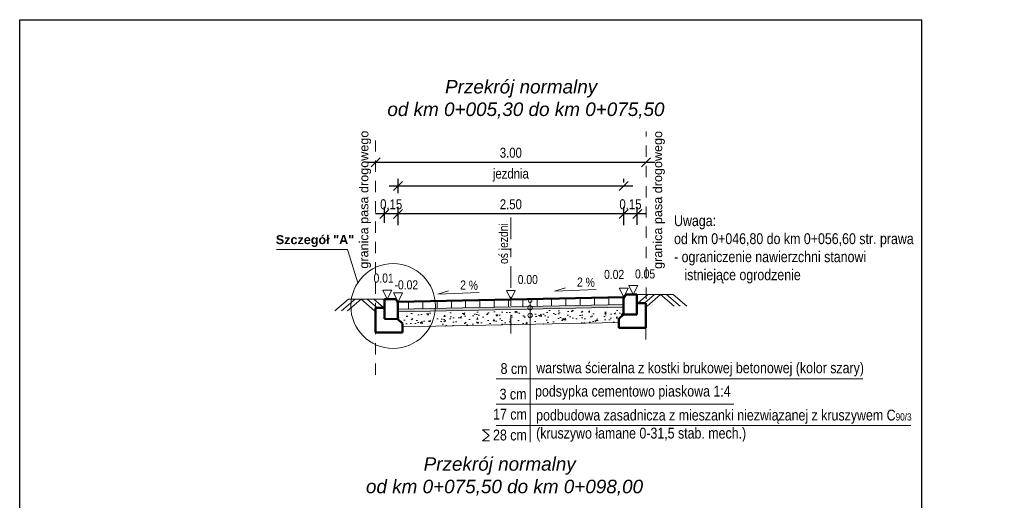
# Model space of a CAD drawing. Header units: millimetres. Extents: x 360 to 677, y -89 to -59.
# Tile 4 of 5: x 374.59 to 385.52, y -63.85 to -58.52. Entities that reach past the tile are written whole.
import ezdxf

# ---------------------------------------------------------------- set-up
doc = ezdxf.new("R2010")
doc.units = ezdxf.units.MM
doc.linetypes.add('ACAD_ISO10W100', pattern=[18, 12, -3, 0, -3])
doc.linetypes.add('DASHED2', pattern=[0.375, 0.25, -0.125])
doc.layers.add('proj opisy', color=7, linetype='Continuous', lineweight=9)
doc.styles.add('koko', font='ARIALN.TTF')
doc.styles.add('T.M.', font='ARIALN.TTF')
doc.dimstyles.new('Annotative', dxfattribs={"dimtxt": 0.11, "dimasz": 0.1, "dimexe": 0.08, "dimexo": 0.35, "dimgap": 0.05, "dimtad": 1, "dimzin": 0, "dimdsep": 46, "dimtxsty": 'koko', "dimblk": 'OBLIQUE', "dimcen": 0.09, "dimdle": 0.1, "dimadec": 0, "dimazin": 0, "dimtfac": 1, "dimtofl": 0, "dimtmove": 0, "dimatfit": 3, "dimfxl": 0, "dimtolj": 1, "dimtzin": 0, "dimarcsym": 0})

# ---------------------------------------------------------------- blocks, each defined once
blk = doc.blocks.new('_Oblique')
at = {"color": 0, "linetype": 'ByBlock', "lineweight": -2}
blk.add_line((-0.5, -0.5), (0.5, 0.5), dxfattribs=at)
blk = doc.blocks.new('*D55')
at = {"color": 0, "lineweight": -2}
for p, q in [((378.79, -60.803), (378.79, -60.598)), ((381.294, -60.803), (381.294, -60.598)), ((381.394, -60.678), (378.69, -60.678))]:
    blk.add_line(p, q, dxfattribs=at)
at = {"layer": 'Defpoints', "color": 0, "lineweight": 9}
for p in [(378.79, -60.678), (378.79, -61.153), (381.294, -61.153)]:
    blk.add_point(p, dxfattribs=at)
at = {"color": 0, "lineweight": -2, "xscale": 0.1, "yscale": 0.1, "zscale": 0.1, "rotation": 180}
blk.add_blockref('_Oblique', (378.79, -60.678), dxfattribs=at)
at = {"color": 0, "lineweight": -2, "xscale": 0.1, "yscale": 0.1, "zscale": 0.1}
blk.add_blockref('_Oblique', (381.294, -60.678), dxfattribs=at)
at = {"color": 0, "lineweight": 0, "insert": (380.042, -60.571), "char_height": 0.11, "attachment_point": 5, "style": 'koko'}
blk.add_mtext('\\A1;2.50', dxfattribs=at)
blk = doc.blocks.new('*D56')
at = {"color": 0, "lineweight": -2}
for p, q in [((378.639, -60.778), (378.639, -60.598)), ((378.79, -60.798), (378.79, -60.598)), ((378.89, -60.678), (378.539, -60.678))]:
    blk.add_line(p, q, dxfattribs=at)
at = {"layer": 'Defpoints', "color": 0, "lineweight": 9}
for p in [(378.639, -60.678), (378.639, -61.128), (378.79, -61.148)]:
    blk.add_point(p, dxfattribs=at)
at = {"color": 0, "lineweight": -2, "xscale": 0.1, "yscale": 0.1, "zscale": 0.1, "rotation": 180}
blk.add_blockref('_Oblique', (378.639, -60.678), dxfattribs=at)
at = {"color": 0, "lineweight": -2, "xscale": 0.1, "yscale": 0.1, "zscale": 0.1}
blk.add_blockref('_Oblique', (378.79, -60.678), dxfattribs=at)
at = {"color": 0, "lineweight": 0, "insert": (378.714, -60.571), "char_height": 0.11, "attachment_point": 5, "style": 'koko'}
blk.add_mtext('\\A1;0.15', dxfattribs=at)
blk = doc.blocks.new('*D57')
at = {"color": 0, "lineweight": -2}
for p, q in [((378.79, -60.448), (378.79, -60.288)), ((381.294, -60.328), (381.294, -60.288)), ((381.394, -60.368), (378.69, -60.368))]:
    blk.add_line(p, q, dxfattribs=at)
at = {"layer": 'Defpoints', "color": 0, "lineweight": 9}
for p in [(378.79, -60.368), (381.294, -60.678), (378.79, -60.798)]:
    blk.add_point(p, dxfattribs=at)
at = {"color": 0, "lineweight": -2, "xscale": 0.1, "yscale": 0.1, "zscale": 0.1, "rotation": 180}
blk.add_blockref('_Oblique', (378.79, -60.368), dxfattribs=at)
at = {"color": 0, "lineweight": -2, "xscale": 0.1, "yscale": 0.1, "zscale": 0.1}
blk.add_blockref('_Oblique', (381.294, -60.368), dxfattribs=at)
at = {"color": 0, "lineweight": 0, "insert": (380.042, -60.247), "char_height": 0.11, "attachment_point": 5, "style": 'koko'}
blk.add_mtext('\\A1;jezdnia', dxfattribs=at)
blk = doc.blocks.new('*D58')
at = {"color": 0, "lineweight": -2}
blk.add_line((381.643, -60.106), (378.441, -60.106), dxfattribs=at)
at = {"layer": 'Defpoints', "color": 0, "lineweight": 9}
for p in [(378.541, -60.106), (378.541, -60.106), (381.543, -60.106)]:
    blk.add_point(p, dxfattribs=at)
at = {"color": 0, "lineweight": -2, "xscale": 0.1, "yscale": 0.1, "zscale": 0.1, "rotation": 180}
blk.add_blockref('_Oblique', (378.541, -60.106), dxfattribs=at)
at = {"color": 0, "lineweight": -2, "xscale": 0.1, "yscale": 0.1, "zscale": 0.1}
blk.add_blockref('_Oblique', (381.543, -60.106), dxfattribs=at)
at = {"color": 0, "lineweight": 0, "insert": (380.042, -60), "char_height": 0.11, "attachment_point": 5, "style": 'koko'}
blk.add_mtext('\\A1;3.00', dxfattribs=at)
blk = doc.blocks.new('*D65')
at = {"color": 0, "lineweight": -2}
for p, q in [((381.294, -60.778), (381.294, -60.598)), ((381.444, -60.798), (381.444, -60.598)), ((381.544, -60.678), (381.194, -60.678))]:
    blk.add_line(p, q, dxfattribs=at)
at = {"layer": 'Defpoints', "color": 0, "lineweight": 9}
for p in [(381.294, -60.678), (381.294, -61.128), (381.444, -61.148)]:
    blk.add_point(p, dxfattribs=at)
at = {"color": 0, "lineweight": -2, "xscale": 0.1, "yscale": 0.1, "zscale": 0.1, "rotation": 180}
blk.add_blockref('_Oblique', (381.294, -60.678), dxfattribs=at)
at = {"color": 0, "lineweight": -2, "xscale": 0.1, "yscale": 0.1, "zscale": 0.1}
blk.add_blockref('_Oblique', (381.444, -60.678), dxfattribs=at)
at = {"color": 0, "lineweight": 0, "insert": (381.369, -60.571), "char_height": 0.11, "attachment_point": 5, "style": 'koko'}
blk.add_mtext('\\A1;0.15', dxfattribs=at)

msp = doc.modelspace()

# ---------------------------------------------------------------- hatches: boundary and pattern name
at = {"layer": 'proj opisy', "lineweight": 9}
h = msp.add_hatch(dxfattribs=at)
h.set_pattern_fill('ANSI31', color=256, scale=0.05, angle=45, style=0)
h.set_pattern_definition([(90, (34.57666, 0), (-0.15875, 3e-17), [])])
h.paths.add_polyline_path([(381.2943, -61.6819), (381.2943, -61.6019), (380.2611, -61.6225, -0.3401041), (380.2764, -61.6425, -0.4142714), (380.2558, -61.6631), (380.2558, -61.6958, -0.1892464), (380.2723, -61.7023)])
h.paths.add_polyline_path([(380.2351, -61.6425, -0.3289863), (380.2497, -61.6227), (380.0421, -61.6269), (380.0421, -61.7069), (380.2386, -61.703, -0.1997422), (380.2558, -61.6958), (380.2558, -61.6631, -0.4141557)])
h.paths.add_polyline_path([(379.2023, -61.6437, -0.0294808), (379.2056, -61.6989, -0.0131489), (379.205, -61.7236), (380.0421, -61.7069), (380.0421, -61.6269)])
h.paths.add_polyline_path([(378.7899, -61.6519), (378.7898, -61.7319), (379.205, -61.7236, 0.0131489), (379.2056, -61.6989, 0.0294808), (379.2023, -61.6437)])
h = msp.add_hatch(dxfattribs=at)
h.set_pattern_fill('AR-CONC', color=256, scale=0.001, style=0)
h.set_pattern_definition([(50, (14.6092, -0.02), (0.18218467, -0.015939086), [0.01905, -0.20955]), (355, (14.6092, -0.02), (-0.03524283, 0.19105664), [0.01524, -0.16764]), (100.451, (14.62439, -0.02133), (0.1469425, 0.17511669), [0.01619, -0.17809]), (46.1842, (14.6092, 0.0308), (0.27107904, -0.04204233), [0.028575, -0.314325]), (96.6356, (14.6318, 0.0273), (0.23740423, 0.24742556), [0.024285, -0.267135]), (351.184, (14.6092, 0.0308), (0.2374046, 0.24742512), [0.02286, -0.25146]), (21, (14.6346, 0.0181), (0.15161488, -0.10226552), [0.01905, -0.20955]), (326, (14.6346, 0.0181), (0.06180203, 0.18418797), [0.01524, -0.16764]), (71.4514, (14.64724, 0.00958), (0.21341649, 0.08192286), [0.01619, -0.17809]), (37.5, (14.609206, -0.02), (0.003088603, 0.084555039), [0, -0.165608, 0, -0.17018, 0, -0.168275]), (7.5, (14.60921, -0.02), (0.066819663, 0.100180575), [0, -0.097028, 0, -0.161798, 0, -0.064135]), (327.5, (14.552564, -0.02), (0.135590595, -0.005728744), [0, -0.0635, 0, -0.19812, 0, -0.26289]), (317.5, (14.52716, -0.02), (0.14812918, 0.02542649), [0, -0.08255, 0, -0.131572, 0, -0.18669])])
h.paths.add_polyline_path([(379.2024, -61.7737), (378.7896, -61.782), (378.7896, -61.8628), (378.8395, -61.9127), (378.8395, -61.931), (379.1582, -61.9246, 0.0842643)])
h.paths.add_polyline_path([(380.0421, -61.7569), (379.2024, -61.7737, -0.0842643), (379.1582, -61.9246), (380.0421, -61.9069)])
h.paths.add_polyline_path([(380.2558, -61.8469, -0.4141748), (380.2315, -61.8227, -0.4142905), (380.2558, -61.7985), (380.2558, -61.7643, -0.2565145), (380.2353, -61.753), (380.0421, -61.7569), (380.0421, -61.9069), (380.2557, -61.9026)])
h.paths.add_polyline_path([(381.2416, -61.8619), (381.2915, -61.812), (381.2915, -61.7319), (380.2767, -61.7522, -0.2672877), (380.2558, -61.7643), (380.2558, -61.7985, -0.4141366), (380.28, -61.8227, -0.4142523), (380.2558, -61.8469), (380.2557, -61.9026), (381.2416, -61.8829)])
h = msp.add_hatch(dxfattribs=at)
h.set_pattern_fill('AR-SAND', color=256, scale=0.001, style=0)
h.set_pattern_definition([(37.5, (34.57666, 0), (-0.0016000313, 0.0489413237), [0, -0.038608, 0, -0.04318, 0, -0.041275]), (7.5, (34.57666, 0), (0.044952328, 0.07168251), [0, -0.020828, 0, -0.034798, 0, -0.013335]), (327.5, (34.54542, 0), (0.079099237, 0.0001437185), [0, -0.0127, 0, -0.04572, 0, -0.05969]), (317.5, (34.54542, 0), (0.076355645, 0.022292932), [0, -0.00635, 0, -0.029972, 0, -0.03429])])
h.paths.add_polyline_path([(381.2944, -61.7119), (381.2943, -61.6819), (380.2723, -61.7023, -0.2085545), (380.28, -61.72, -0.1323227), (380.2767, -61.7322)])
h.paths.add_polyline_path([(380.2386, -61.703), (380.0421, -61.7069), (380.0421, -61.7369), (380.2353, -61.733, -0.1425102), (380.2316, -61.72, -0.1981423)])
h.paths.add_polyline_path([(380.0421, -61.7069), (379.205, -61.7236, -0.0160541), (379.2024, -61.7537), (380.0421, -61.7369)])
h.paths.add_polyline_path([(379.205, -61.7236), (378.7898, -61.7319), (378.7897, -61.7619), (379.2024, -61.7537, 0.0160541)])

# ---------------------------------------------------------------- linework, layer by layer
at = {"color": 7, "linetype": 'DASHED2', "lineweight": 9, "ltscale": 0.5}
for p, q in [((378.5387, -62.462), (378.5412, -59.7635)), ((381.5414, -62.0688), (381.5436, -59.7635))]:
    msp.add_line(p, q, dxfattribs=at)
at = {"linetype": 'ACAD_ISO10W100', "lineweight": 9, "ltscale": 0.02}
msp.add_line((380.0421, -60.7159), (380.0421, -62.0018), dxfattribs=at)
at = {"lineweight": 9}
for p, q in [((377.4422, -61.0738), (378.2288, -61.0738)), ((378.2288, -61.0738), (378.3439, -61.44)), ((378.2403, -61.6225), (378.0899, -61.7519)), ((378.3139, -61.6225), (378.1635, -61.7519)), ((378.3803, -61.6226), (378.2299, -61.752)), ((378.671, -61.6227), (378.2403, -61.6225)), ((378.3803, -61.6226), (378.5306, -61.7521)), ((378.4468, -61.6226), (378.5551, -61.7159)), ((378.5203, -61.6226), (378.6285, -61.7158)), ((381.4419, -61.5719), (381.8438, -61.5717)), ((381.5638, -61.5718), (381.4556, -61.6651)), ((381.6373, -61.5718), (381.5291, -61.6651)), ((381.7038, -61.5718), (381.5535, -61.7013)), ((381.7038, -61.5718), (381.8542, -61.7012)), ((381.7702, -61.5718), (381.9206, -61.7012)), ((381.8438, -61.5717), (381.9942, -61.7011)), ((378.7899, -61.7319), (381.2943, -61.6819)), ((378.7899, -61.7619), (381.2943, -61.7119)), ((380.2558, -61.6425), (380.2555, -63.2088)), ((378.8395, -61.931), (381.2416, -61.8829)), ((379.8794, -62.5045), (383.9474, -62.5045)), ((379.8793, -62.7871), (382.5163, -62.7871)), ((379.8793, -63.023), (384.4805, -63.023))]:
    msp.add_line(p, q, dxfattribs=at)
at = {"color": 7, "lineweight": 9}
for p, q in [((380.5277, -61.5354), (380.6472, -61.4961)), ((381.2449, -61.5022), (381.2943, -61.6019)), ((381.2943, -61.5022), (381.2449, -61.5022)), ((381.3436, -61.5022), (381.2943, -61.6019)), ((381.2943, -61.5022), (381.3436, -61.5022)), ((381.3516, -61.4722), (381.4009, -61.5719)), ((381.4009, -61.4722), (381.3516, -61.4722)), ((381.4009, -61.4722), (381.4503, -61.4722)), ((381.4503, -61.4722), (381.4009, -61.5719)), ((381.4009, -61.4722), (381.4503, -61.4722)), ((381.401, -61.4722), (381.4503, -61.4722)), ((381.401, -61.4722), (381.4503, -61.4722)), ((378.6216, -61.523), (378.671, -61.6227)), ((378.671, -61.523), (378.6216, -61.523)), ((378.671, -61.523), (378.7204, -61.523)), ((378.671, -61.523), (378.7204, -61.523)), ((378.671, -61.523), (378.7203, -61.523)), ((378.7203, -61.523), (378.671, -61.6227)), ((378.671, -61.523), (378.7203, -61.523)), ((378.7405, -61.5523), (378.7899, -61.6519)), ((378.7899, -61.5523), (378.7405, -61.5523)), ((378.7899, -61.5523), (378.8393, -61.5523)), ((378.7899, -61.5523), (378.8393, -61.5523)), ((378.7899, -61.5523), (378.8392, -61.5523)), ((378.8392, -61.5523), (378.7899, -61.6519)), ((378.7899, -61.5523), (378.8392, -61.5523)), ((379.2307, -61.5679), (379.3502, -61.5286)), ((379.6908, -61.5477), (379.2307, -61.5679)), ((380.042, -61.5273), (379.9927, -61.5273)), ((380.042, -61.5273), (379.9927, -61.5273)), ((380.0421, -61.5273), (379.9927, -61.5273)), ((379.9927, -61.5273), (380.0421, -61.6269)), ((380.0421, -61.5273), (379.9927, -61.5273)), ((379.9927, -61.5273), (380.0421, -61.6269)), ((380.0421, -61.5273), (379.9927, -61.5273)), ((379.9927, -61.5273), (380.0421, -61.6269)), ((380.0421, -61.5273), (379.9927, -61.5273)), ((380.042, -61.5273), (379.9927, -61.5273)), ((380.042, -61.5273), (379.9927, -61.5273)), ((380.0421, -61.5273), (379.9927, -61.5273)), ((379.9927, -61.5273), (380.0421, -61.6269)), ((380.0421, -61.5273), (379.9927, -61.5273)), ((379.9927, -61.5273), (380.0421, -61.6269)), ((380.0421, -61.5273), (379.9927, -61.5273)), ((380.042, -61.5273), (379.9927, -61.5273)), ((380.042, -61.5273), (379.9927, -61.5273)), ((380.0421, -61.5273), (379.9927, -61.5273)), ((379.9927, -61.5273), (380.0421, -61.6269)), ((380.0421, -61.5273), (379.9927, -61.5273)), ((380.042, -61.5273), (379.9927, -61.5273)), ((380.042, -61.5273), (379.9927, -61.5273)), ((380.0421, -61.5273), (379.9927, -61.5273)), ((379.9927, -61.5273), (380.0421, -61.6269)), ((380.0421, -61.5273), (379.9927, -61.5273)), ((379.9927, -61.5273), (380.0421, -61.6269)), ((380.0421, -61.5273), (379.9927, -61.5273)), ((380.0914, -61.5273), (380.0421, -61.6269)), ((380.0421, -61.5273), (380.0914, -61.5273)), ((380.0421, -61.5273), (380.0915, -61.5273)), ((380.0421, -61.5273), (380.0915, -61.5273)), ((380.0421, -61.5273), (380.0914, -61.5273)), ((380.0914, -61.5273), (380.0421, -61.6269)), ((380.0421, -61.5273), (380.0914, -61.5273)), ((380.0421, -61.5273), (380.0915, -61.5273)), ((380.0421, -61.5273), (380.0915, -61.5273)), ((380.0421, -61.5273), (380.0914, -61.5273)), ((380.0914, -61.5273), (380.0421, -61.6269)), ((380.0421, -61.5273), (380.0914, -61.5273)), ((380.0914, -61.5273), (380.0421, -61.6269)), ((380.0421, -61.5273), (380.0914, -61.5273)), ((380.0421, -61.5273), (380.0915, -61.5273)), ((380.0421, -61.5273), (380.0915, -61.5273)), ((380.0421, -61.5273), (380.0914, -61.5273)), ((380.0914, -61.5273), (380.0421, -61.6269)), ((380.0421, -61.5273), (380.0914, -61.5273)), ((380.0914, -61.5273), (380.0421, -61.6269)), ((380.0421, -61.5273), (380.0914, -61.5273)), ((380.0914, -61.5273), (380.0421, -61.6269)), ((380.0421, -61.5273), (380.0914, -61.5273)), ((380.0421, -61.5273), (380.0915, -61.5273)), ((380.0421, -61.5273), (380.0915, -61.5273)), ((380.0421, -61.5273), (380.0914, -61.5273)), ((380.0914, -61.5273), (380.0421, -61.6269)), ((380.0421, -61.5273), (380.0914, -61.5273)), ((380.9878, -61.5153), (380.5277, -61.5354))]:
    msp.add_line(p, q, dxfattribs=at)
at = {"color": 0, "lineweight": 50}
for p, q in [((378.6393, -61.6227), (378.7423, -61.6227)), ((378.6395, -61.8427), (378.6393, -61.6227)), ((381.2916, -61.6119), (381.2915, -61.792)), ((381.3093, -61.5819), (381.2916, -61.6119)), ((381.4419, -61.5719), (381.3388, -61.5719)), ((381.4416, -61.7919), (381.4419, -61.5719)), ((378.5394, -61.9927), (378.5394, -61.7177)), ((378.5394, -61.7177), (378.6394, -61.7177)), ((378.7718, -61.6327), (378.7895, -61.6627)), ((378.7895, -61.6627), (378.7896, -61.8428)), ((381.5418, -61.6669), (381.4417, -61.6669)), ((381.5417, -61.9419), (381.5418, -61.6669)), ((381.2915, -61.792), (381.2416, -61.8419)), ((381.2416, -61.8419), (381.2416, -61.9419)), ((381.4416, -61.7919), (381.2915, -61.792)), ((378.6395, -61.8427), (378.7896, -61.8428)), ((378.7896, -61.8428), (378.8395, -61.8927)), ((378.8395, -61.8927), (378.8395, -61.9927)), ((381.5417, -61.9419), (381.2416, -61.9419)), ((378.5394, -61.9927), (378.8395, -61.9927))]:
    msp.add_line(p, q, dxfattribs=at)
at = {"lineweight": 50}
msp.add_line((378.7899, -61.6519), (381.2943, -61.6019), dxfattribs=at)
at = {"lineweight": 9}
for centre, radius in [((378.7358, -61.6989), 0.4698), ((380.2558, -61.6425), 0.0207), ((380.2558, -61.72), 0.0242), ((380.2558, -61.8027), 0.0242)]:
    msp.add_circle(centre, radius, dxfattribs=at)
at = {"color": 0, "lineweight": 50}
for centre, start, end in [((378.746, -61.6603), 46.84734, 95.5204), ((381.3352, -61.6095), 84.4796, 133.15266)]:
    msp.add_arc(centre, 0.0378, start, end, dxfattribs=at)
at = {"layer": 'Defpoints', "color": 1}
for p, q in [((374.5917, -72.5239), (374.5917, -58.5239)), ((374.5917, -58.5239), (384.6038, -58.5239)), ((384.6038, -72.5239), (384.6038, -58.5239))]:
    msp.add_line(p, q, dxfattribs=at)
at = {"layer": 'proj opisy', "lineweight": 20}
for points in [[(379.804, -63.0703), (379.7282, -63.0703), (379.8013, -63.1329), (379.8013, -63.1329), (379.8013, -63.1329)], [(379.804, -63.1956), (379.7282, -63.1956), (379.8013, -63.1329), (379.8013, -63.1329), (379.8013, -63.1329)]]:
    msp.add_lwpolyline(points, dxfattribs=at)

# ---------------------------------------------------------------- texts
at = {"style": 'koko'}
msp.add_text('oś jezdni', height=0.1, rotation=90, dxfattribs=at).set_placement((380.0105, -61.2327))
at = {"color": 0, "style": 'T.M.'}
for s, p in [('8 cm', (379.9283, -62.4524)), ('3 cm', (379.9171, -62.7352)), ('17 cm', (379.8449, -62.9588)), ('28 cm', (379.8445, -63.1892))]:
    msp.add_text(s, height=0.12, dxfattribs=at).set_placement(p)
at = {"color": 7}
for s, insert, char_height, width, attachment_point in [('{\\fArial|b1|i1|c238|p34;  \\C256;                                     \\fArial|b0|i1|c238|p34;                          Przekrój normalny \\P                                                      od km 0+005,30 do km 0+075,50\\P                                          }', (375.5283, -59.1919), 0.15, 50.000088, 1), ('{\\fArial|b1|i0|c238|p34;Szczegół "A"}', (377.4336, -61.0437), 0.1, 1.986396, 7), ('{\\fTechnic|b0|i0|c2|p2;0.05}', (381.4204, -61.2927), 0.1, 50.000088, 1), ('{\\fTechnic|b0|i0|c2|p2;0.01}', (378.5187, -61.3391), 0.1, 50.000088, 1), ('{\\fTechnic|b0|i0|c2|p2;0.00}', (380.3417, -61.3551), 0.1, 50.000088, 3), ('{\\fTechnic|b0|i0|c2|p2;0.02}', (381.0769, -61.2987), 0.1, 50.000088, 1), ('{\\fTechnic|b0|i0|c2|p2;-0.02}', (378.7516, -61.4139), 0.1, 50.000088, 1), ('{\\fArial|b1|i1|c238|p34;  \\C256;                                     \\fArial|b0|i1|c238|p34;                          Przekrój normalny \\P                                                      od km 0+075,50 do km 0+098,00\\P                                          }', (375.2906, -63.3749), 0.15, 50.000088, 1)]:
    msp.add_mtext(s, dxfattribs=dict(at, insert=insert, char_height=char_height, width=width, attachment_point=attachment_point))
at = {"color": 7, "char_height": 0.1}
for s, insert, width, attachment_point, rotation in [('{\\fArial|b0|i0|c238|p34;granica pasa drogowego}', (378.4918, -59.7547), 1.986396, 9, 89.93112), ('{\\fArial|b0|i0|c238|p34;granica pasa drogowego}', (381.7513, -61.2875), 1.986396, 7, 90), ('{\\fTechnic|b0|i0|c2|p2;2 %}', (380.975, -61.3869), 50.000088, 3, 358.85389), ('{\\fTechnic|b0|i0|c2|p2;2 %}', (379.678, -61.4193), 50.000088, 3, 358.85389)]:
    msp.add_mtext(s, dxfattribs=dict(at, insert=insert, width=width, attachment_point=attachment_point, rotation=rotation))
at = {"color": 0, "char_height": 0.12, "attachment_point": 1, "style": 'T.M.'}
for s, insert, width in [('{\\fArial Narrow|b0|i0|c238|p34;Uwaga:\\Pod km 0+046,80 do km 0+056,60 str. prawa\\P- ograniczenie nawierzchni stanowi \\P   istniejące ogrodzenie}', (381.853, -60.6923), 4.513357), ('{\\fArial Narrow|b0|i0|c238|p34;warstwa ścieralna z kostki brukowej betonowej (kolor szary)}', (380.324, -62.3242), 4.513357), ('{\\fArial Narrow|b0|i0|c238|p34;podsypka cementowo piaskowa 1:4}', (380.3109, -62.5826), 5.29771), ('{\\fArial Narrow|b0|i0|c238|p34;podbudowa zasadnicza z mieszanki niezwiązanej z kruszywem C\\H0.6667x;90/3\\H1.5x; \\P(kruszywo łamane 0-31,5 stab. mech.)}', (380.3229, -62.8481), 6.227438)]:
    msp.add_mtext(s, dxfattribs=dict(at, insert=insert, width=width))

# ---------------------------------------------------------------- dimensions: what is measured, and where the dimension line sits
at = {"color": 7, "lineweight": 0}
for base, p1, p2, override, picture, middle in [((378.5409, -60.1062), (381.5432, -60.1062), (378.5409, -60.1057), {"dimscale": 1, "dimse1": 1, "dimse2": 1, "dimtix": 0, "dimtofl": 0, "dimtmove": 0, "dimatfit": 3}, '*D58', (380.042, -60)), ((378.7898, -60.6776), (381.2943, -61.1529), (378.7898, -61.1529), {"dimscale": 1, "dimtix": 0, "dimtofl": 0, "dimtmove": 0, "dimatfit": 3}, '*D55', (380.042, -60.5714))]:
    dim = msp.add_linear_dim(base=base, p1=p1, p2=p2, angle=180, dimstyle='Annotative', override=override, dxfattribs=at)
    dim.commit()
    dim.dimension.update_dxf_attribs({"geometry": picture, "text_midpoint": middle})
dim = msp.add_linear_dim(base=(378.7898, -60.3683), p1=(381.2943, -60.6776), p2=(378.7898, -60.7979), angle=180, text='jezdnia', dimstyle='Annotative', override={"dimscale": 1, "dimtix": 0, "dimtofl": 0, "dimtmove": 0, "dimatfit": 3}, dxfattribs=at)
dim.commit()
dim.dimension.update_dxf_attribs({"geometry": '*D57', "text_midpoint": (380.042, -60.2471)})
for base, p1, p2, picture, middle in [((378.6389, -60.6776), (378.7898, -61.1479), (378.6389, -61.1278), '*D56', (378.7144, -60.6776)), ((381.2943, -60.6776), (381.4441, -61.1479), (381.2943, -61.1278), '*D65', (381.3692, -60.6776))]:
    dim = msp.add_linear_dim(base=base, p1=p1, p2=p2, angle=180, dimstyle='Annotative', override={"dimscale": 1, "dimtix": 0, "dimtofl": 0, "dimtmove": 0, "dimatfit": 3}, dxfattribs=at)
    dim.commit()
    dim.dimension.update_dxf_attribs({"geometry": picture, "text_midpoint": middle, "dimtype": 160})

doc.saveas('drawing.dxf')
